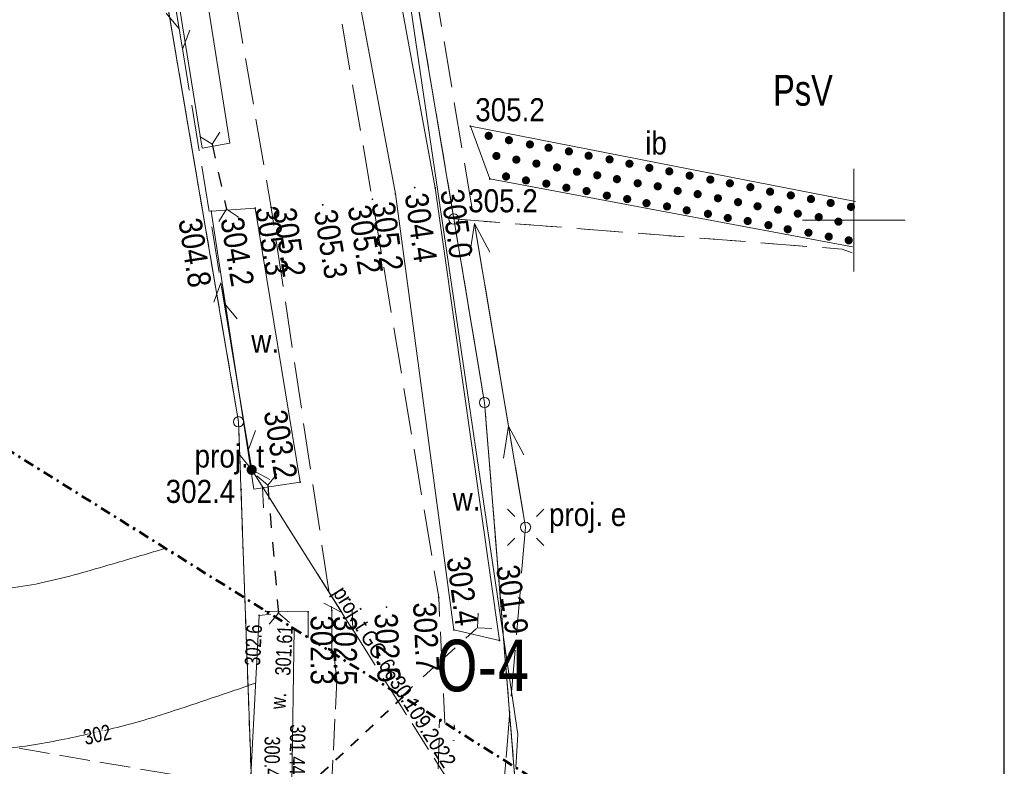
# Model space of a CAD drawing. Header units: metres. Extents: x 8377125 to 8377741, y 5529327 to 5529631.
# Tile 148 of 150: x 8377459 to 8377507, y 5529523 to 5529560. Entities that reach past the tile are written whole.
import ezdxf
from ezdxf.enums import TextEntityAlignment as Align

# ---------------------------------------------------------------- set-up
doc = ezdxf.new("R2010")
doc.units = ezdxf.units.M
doc.header["$MEASUREMENT"] = 0
for name, pattern in [('( Dashdot )', [1.001, 0.5, -0.25, 0.001, -0.25]), ('1.0_0.5', [1.5, 1, -0.5]), ('1.5_0.5', [2, 1.5, -0.5]), ('1.5_0.75', [2.25, 1.5, -0.75]), ('2.25_0.75', [3, 2.25, -0.75]), ('219-1000', [0]), ('BUIB05_02-500', [1, 0.5, -0.5]), ('egkk-1000', [3, 2.25, -0.75]), ('egkk-500', [2, 1.5, -0.5]), ('egug-1000', [1.5, 0.75, -0.75]), ('egug-500', [1, 0.5, -0.5]), ('KTJZ01-500', [2, 1.5, -0.5]), ('otkz_1000', [1.4, 0.7, -0.7])]:
    doc.linetypes.add(name, pattern=pattern)
doc.layers.get('0').update_dxf_attribs({"color": 2})
for name, color, linetype, lineweight in [('!NR otworow', 2, 'Continuous', 5), ('1 500 A2 Ramka', 2, 'Continuous', 0), ('1 500 A2 Ramka (Construction)', 2, 'Continuous', 0), ('202-punkt graniczny', 7, 'Continuous', 0), ('210-oznaczenie konturu użytku gruntowego', 7, 'Continuous', 0), ('217-kontur klasyfikacyjny', 7, 'Continuous', 0), ('218-kontur użytku gruntowego', 7, 'Continuous', 0), ('219-działka ewidencyjna', 7, 'Continuous', 0), ('BUIB05_02', 7, 'Continuous', 0), ('inna budowla', 7, 'Continuous', 0), ('inna budowla-Atr17', 7, 'Continuous', 0), ('jezdnia', 7, 'Continuous', 0), ('KTJZ01', 7, 'Continuous', 0), ('latarnia - ob. projektowany', 7, 'Continuous', 0), ('latarnia - ob. projektowany-Atr17', 7, 'Continuous', 0), ('pikieta naturalna', 7, 'Continuous', 0), ('pikieta naturalna-Atr2', 7, 'Continuous', 0), ('przewód elektroenergetyczny niskiego napięcia - ob. projektowany', 7, 'Continuous', 0), ('przewód telekomunikacyjny napowietrzny - ob. projektowany', 7, 'Continuous', 0), ('przewód telekomunikacyjny napowietrzny - ob. projektowany-Atr1', 7, 'Continuous', 0), ('przewód telekomunikacyjny podziemny', 7, 'Continuous', 0), ('PTRW02', 7, 'Continuous', 0), ('RTPW01', 7, 'Continuous', 0), ('RTPW02', 7, 'Continuous', 0), ('skarpa nieumocniona', 7, 'Continuous', 0), ('słupek telekomunikacyjny - ob. projektowany', 7, 'Continuous', 0), ('słupek telekomunikacyjny - ob. projektowany-Atr17', 7, 'Continuous', 0), ('Wstawianie ramki sekcyjnej z opisem', 7, 'Continuous', 0), ('WWRPH_811', 7, 'Continuous', 0), ('Zakres', 7, 'Continuous', 0)]:
    doc.layers.add(name, color=color, linetype=linetype, lineweight=lineweight)
for name, color, linetype in [('przepust', 7, 'Continuous'), ('rów przydrożny (poligon)', 7, 'Continuous'), ('rów przydrożny (poligon)-Atr17', 7, 'Continuous')]:
    doc.layers.add(name, color=color, linetype=linetype)
doc.styles.get("Standard").update_dxf_attribs({"font": 'Working1250.shx', "width": 0.75})

# ---------------------------------------------------------------- blocks, each defined once
blk = doc.blocks.new('PW01')
at = {"linetype": 'Continuous', "lineweight": 13}
h = blk.add_hatch(color=0, dxfattribs=at)
edge = h.paths.add_edge_path()
edge.add_arc((0, 0), 0.045, 0, 360)
blk = doc.blocks.new('RTPW01')
at = {"layer": 'RTPW01', "linetype": 'Continuous', "lineweight": 13}
h = blk.add_hatch(color=7, dxfattribs=at)
edge = h.paths.add_edge_path()
edge.add_arc((0, 0), 0.0045, 0, 360)
blk = doc.blocks.new('*U23')
at = {"layer": '1 500 A2 Ramka (Construction)', "color": 2, "linetype": 'Continuous', "lineweight": 30}
blk.add_3dface([(-10.1172, -20.5497), (10.1172, -20.5497), (10.1172, 9.1484), (-10.1172, 9.1484)], dxfattribs=at)
blk = doc.blocks.new('*U30')
at = {"layer": 'BUIB05_02', "color": 7, "linetype": 'BUIB05_02-500', "lineweight": 40}
blk.add_line((3.011, 2.84, 150.482), (-2.412, -2.243, 149.916), dxfattribs=at)
at = {"layer": 'BUIB05_02', "color": 7, "linetype": 'Continuous', "lineweight": 40, "extrusion": (-0.726857, -0.686787, 0.001405), "elevation": 3.504, "flags": 128}
blk.add_lwpolyline([(-0.452, -150.487), (-0.027, 149.911), (0.396, -150.487)], dxfattribs=at)
blk = doc.blocks.new('US25')
at = {"linetype": 'Continuous', "lineweight": 0}
h = blk.add_hatch(color=0, dxfattribs=at)
edge = h.paths.add_edge_path()
edge.add_arc((0, 0), 0.2, 0, 360)
blk = doc.blocks.new('IB05')
at = {"color": 0, "linetype": 'Continuous', "lineweight": 13}
for q in [(0.495, 0.495), (0.495, -0.495)]:
    blk.add_line((0, 0), q, dxfattribs=at)
blk = doc.blocks.new('US09')
at = {"linetype": 'Continuous', "lineweight": 0}
h = blk.add_hatch(color=0, dxfattribs=at)
edge = h.paths.add_edge_path()
edge.add_arc((0, 0), 0.25, 0, 360)
blk = doc.blocks.new('SM01')
at = {"color": 0, "linetype": 'Continuous', "lineweight": 13}
for p, q in [((-0.53, 0.531), (-0.883, 0.884)), ((0.531, 0.531), (0.884, 0.884)), ((-0.53, -0.53), (-0.883, -0.883)), ((0.531, -0.53), (0.884, -0.883))]:
    blk.add_line(p, q, dxfattribs=at)
blk.add_circle((0, 0), 0.25, dxfattribs=at)
blk = doc.blocks.new('SUTP')
at = {"color": 0, "linetype": 'Continuous'}
for p, q in [((0, 0), (0.866, 0.5)), ((9.232, 0), (8.366, 0.5)), ((0, 0), (9.232, 0)), ((1.866, -0.5), (1, 0)), ((7.366, -0.5), (8.232, 0))]:
    blk.add_line(p, q, dxfattribs=at)
blk = doc.blocks.new('SUEP1')
at = {"color": 0, "linetype": 'Continuous'}
for p, q in [((5, 0), (3.5, 0.5)), ((15, 0), (13.5, 0.5)), ((0, 0), (5, 0)), ((5, 0), (3.5, -0.5)), ((5, 0), (15, 0)), ((15, 0), (13.5, -0.5))]:
    blk.add_line(p, q, dxfattribs=at)
blk = doc.blocks.new('202')
at = {"color": 0, "linetype": 'Continuous', "lineweight": 0}
blk.add_circle((0, 0), 0.25, dxfattribs=at)

msp = doc.modelspace()

# ---------------------------------------------------------------- linework, layer by layer
at = {"layer": '217-kontur klasyfikacyjny', "color": 3, "linetype": 'egkk-1000', "lineweight": 18, "flags": 128}
for points in [[(8377470.03, 5529540.18), (8377462.147, 5529586.424)], [(8377476.74, 5529572.58), (8377480.52, 5529550.06)], [(8377480.52, 5529550.06), (8377499.43, 5529548.59)], [(8377480.52, 5529550.06), (8377482.01, 5529541.12)], [(8377499.43, 5529548.59), (8377499.923, 5529548.409)], [(8377482.01, 5529541.12), (8377483.441, 5529523.396)], [(8377470.338, 5529531.598), (8377470.03, 5529540.18)]]:
    msp.add_lwpolyline(points, dxfattribs=at)
at = {"layer": '217-kontur klasyfikacyjny', "color": 3, "linetype": 'egkk-500', "lineweight": 13, "flags": 128}
for points in [[(8377470.67, 5529522.33), (8377470.338, 5529531.598)], [(8377470.67, 5529522.33), (8377434.8, 5529528.5)], [(8377483.441, 5529523.396), (8377483.79, 5529519.08)]]:
    msp.add_lwpolyline(points, dxfattribs=at)
at = {"layer": '218-kontur użytku gruntowego', "color": 3, "linetype": 'egug-1000', "lineweight": 18, "flags": 128}
for points in [[(8377462.147, 5529586.424), (8377470.03, 5529540.18)], [(8377480.52, 5529550.06), (8377476.74, 5529572.58)], [(8377482.01, 5529541.12), (8377480.52, 5529550.06)], [(8377480.52, 5529550.06), (8377499.43, 5529548.59)], [(8377499.43, 5529548.59), (8377499.923, 5529548.409)], [(8377483.441, 5529523.396), (8377482.01, 5529541.12)], [(8377470.03, 5529540.18), (8377470.338, 5529531.598)]]:
    msp.add_lwpolyline(points, dxfattribs=at)
at = {"layer": '218-kontur użytku gruntowego', "color": 3, "linetype": 'egug-500', "lineweight": 13, "flags": 128}
for points in [[(8377470.338, 5529531.598), (8377470.67, 5529522.33)], [(8377470.67, 5529522.33), (8377470.338, 5529531.598)], [(8377483.79, 5529519.08), (8377483.441, 5529523.396)], [(8377483.441, 5529523.396), (8377483.79, 5529519.08)]]:
    msp.add_lwpolyline(points, dxfattribs=at)
at = {"layer": '219-działka ewidencyjna', "color": 7, "linetype": '219-1000', "lineweight": 18, "flags": 128}
for points in [[(8377470.03, 5529540.18), (8377462.147, 5529586.424)], [(8377480.52, 5529550.06), (8377476.74, 5529572.58)], [(8377482.01, 5529541.12), (8377480.52, 5529550.06)], [(8377483.441, 5529523.396), (8377482.01, 5529541.12)], [(8377470.338, 5529531.598), (8377470.03, 5529540.18)]]:
    msp.add_lwpolyline(points, dxfattribs=at)
at = {"layer": '219-działka ewidencyjna', "color": 7, "linetype": 'Continuous', "lineweight": 13, "flags": 128}
for points in [[(8377470.67, 5529522.33), (8377470.338, 5529531.598)], [(8377483.79, 5529519.08), (8377483.441, 5529523.396)]]:
    msp.add_lwpolyline(points, dxfattribs=at)
at = {"layer": 'inna budowla', "color": 7, "linetype": 'Continuous', "lineweight": 18, "flags": 128}
msp.add_lwpolyline([(8377499.941, 5529548.706), (8377491.09, 5529550.36), (8377482.27, 5529552.01), (8377481.32, 5529554.58), (8377491.19, 5529552.65), (8377500.075, 5529550.911)], dxfattribs=at)
at = {"layer": 'jezdnia', "color": 7, "linetype": '2.25_0.75', "lineweight": 18, "flags": 128}
for points in [[(8377474.57, 5529528.949), (8377474.57, 5529530.99), (8377471.62, 5529550.62), (8377466.01, 5529583.11), (8377465.636, 5529586.311)], [(8377470.479, 5529586.154), (8377470.75, 5529584.35), (8377471.82, 5529578.31), (8377476.55, 5529551.02), (8377479.78, 5529531.63), (8377480.078, 5529525.502)]]:
    msp.add_lwpolyline(points, dxfattribs=at)
at = {"layer": 'przepust', "color": 7, "linetype": 'otkz_1000', "lineweight": 25, "flags": 128}
for points in [[(8377468.74, 5529553.7), (8377469.44, 5529550.53)], [(8377471.45, 5529537.1), (8377471.97, 5529530.86)], [(8377477.993, 5529526.807), (8377481.67, 5529530.15)]]:
    msp.add_lwpolyline(points, dxfattribs=at)
at = {"layer": 'przewód elektroenergetyczny niskiego napięcia - ob. projektowany', "color": 1, "linetype": '2.25_0.75', "lineweight": 18, "flags": 128}
for points in [[(8377477.06, 5529576.45), (8377484.01, 5529535.04)], [(8377484.01, 5529535.04), (8377483.044, 5529523.645)]]:
    msp.add_lwpolyline(points, dxfattribs=at)
at = {"layer": 'przewód telekomunikacyjny napowietrzny - ob. projektowany', "color": 30, "linetype": '2.25_0.75', "lineweight": 18, "flags": 128}
for points in [[(8377465.8, 5529567.44), (8377470.67, 5529537.84)], [(8377470.67, 5529537.84), (8377477.416, 5529527.168)]]:
    msp.add_lwpolyline(points, dxfattribs=at)
at = {"layer": 'przewód telekomunikacyjny podziemny', "color": 30, "linetype": 'Continuous', "lineweight": 18, "flags": 128}
msp.add_lwpolyline([(8377483.539, 5529523.335), (8377483.64, 5529524.94), (8377475.51, 5529580.07)], dxfattribs=at)
at = {"layer": 'rów przydrożny (poligon)', "color": 7, "linetype": 'Continuous', "lineweight": 18, "flags": 128}
for points in [[(8377464.369, 5529586.352), (8377464.86, 5529583.04), (8377465.76, 5529578.15), (8377469.61, 5529553.75), (8377468.26, 5529553.51), (8377464.29, 5529578.17), (8377463.48, 5529582.78), (8377462.947, 5529586.398)], [(8377471.374, 5529530.95), (8377473.42, 5529530.92), (8377473.421, 5529529.668)]]:
    msp.add_lwpolyline(points, dxfattribs=at)
for points in [[(8377472.61, 5529578.37), (8377474.63, 5529578.65), (8377479.61, 5529551.57), (8377482.74, 5529529.53), (8377480.52, 5529530.04), (8377477.67, 5529551.28)], [(8377468.7, 5529550.44), (8377470.84, 5529550.59), (8377473.03, 5529537.24), (8377470.77, 5529536.9)]]:
    msp.add_lwpolyline(points, close=True, dxfattribs=at)
at = {"layer": 'skarpa nieumocniona', "color": 7, "linetype": '1.5_0.75', "lineweight": 18, "flags": 128}
msp.add_lwpolyline([(8377480.516, 5529525.228), (8377480.53, 5529525.42), (8377480.559, 5529525.2)], dxfattribs=at)
at = {"layer": 'skarpa nieumocniona', "color": 7, "linetype": '1.0_0.5', "lineweight": 13, "flags": 128}
msp.add_lwpolyline([(8377480.47, 5529524.65), (8377480.55, 5529524.64)], dxfattribs=at)
at = {"layer": 'Wstawianie ramki sekcyjnej z opisem', "color": 7}
for p, q in [((8377500, 5529547.5), (8377500, 5529552.5)), ((8377500, 5529547.5), (8377500, 5529552.5)), ((8377497.5, 5529550), (8377502.5, 5529550)), ((8377497.5, 5529550), (8377502.5, 5529550))]:
    msp.add_line(p, q, dxfattribs=at)
at = {"layer": 'WWRPH_811', "color": 34, "linetype": 'Continuous', "lineweight": 13}
for points, knots in [([(8377434.902, 5529531.486, 303), (8377434.91, 5529531.491, 303), (8377434.919, 5529531.497, 303), (8377434.927, 5529531.502, 303), (8377435.381, 5529531.791, 303), (8377435.869, 5529532.012, 303), (8377436.375, 5529532.211, 303), (8377436.628, 5529532.311, 303), (8377436.887, 5529532.378, 303), (8377437.154, 5529532.421, 303), (8377437.418, 5529532.463, 303), (8377437.681, 5529532.5, 303), (8377437.947, 5529532.501, 303), (8377439.565, 5529532.508, 303), (8377441.183, 5529532.505, 303), (8377442.8, 5529532.466, 303), (8377444.418, 5529532.427, 303), (8377446.036, 5529532.395, 303), (8377447.653, 5529532.339, 303), (8377448.466, 5529532.311, 303), (8377449.279, 5529532.279, 303), (8377450.091, 5529532.243, 303), (8377450.904, 5529532.207, 303), (8377451.716, 5529532.16, 303), (8377452.529, 5529532.123, 303), (8377453.748, 5529532.068, 303), (8377454.966, 5529532.019, 303), (8377456.186, 5529531.993, 303), (8377456.389, 5529531.989, 303), (8377456.592, 5529531.988, 303), (8377456.795, 5529531.987, 303), (8377456.998, 5529531.985, 303), (8377457.201, 5529531.985, 303), (8377457.404, 5529531.986, 303), (8377457.97, 5529531.989, 303), (8377458.534, 5529532.035, 303), (8377459.097, 5529532.107, 303), (8377459.662, 5529532.178, 303), (8377460.22, 5529532.279, 303), (8377460.774, 5529532.411, 303), (8377461.331, 5529532.542, 303), (8377461.886, 5529532.675, 303), (8377462.436, 5529532.833, 303), (8377462.984, 5529532.991, 303), (8377463.532, 5529533.148, 303), (8377464.079, 5529533.309, 303), (8377464.878, 5529533.545, 303), (8377465.676, 5529533.78, 303), (8377466.474, 5529534.016, 303)], [0, 0, 0, 0, 0.000936, 0.000936, 0.000936, 0.051257, 0.051257, 0.051257, 0.076429, 0.076429, 0.076429, 0.101314, 0.101314, 0.101314, 0.252812, 0.252812, 0.252812, 0.404349, 0.404349, 0.404349, 0.480511, 0.480511, 0.480511, 0.556705, 0.556705, 0.556705, 0.670906, 0.670906, 0.670906, 0.689925, 0.689925, 0.689925, 0.708941, 0.708941, 0.708941, 0.761908, 0.761908, 0.761908, 0.81513, 0.81513, 0.81513, 0.86864, 0.86864, 0.86864, 0.922056, 0.922056, 0.922056, 1, 1, 1, 1]), ([(8377448.454, 5529524.903, 302), (8377448.463, 5529524.901, 302), (8377448.473, 5529524.898, 302), (8377448.483, 5529524.895, 302), (8377448.974, 5529524.75, 302), (8377449.474, 5529524.638, 302), (8377449.978, 5529524.54, 302), (8377450.484, 5529524.441, 302), (8377450.993, 5529524.369, 302), (8377451.505, 5529524.319, 302), (8377452.019, 5529524.27, 302), (8377452.532, 5529524.224, 302), (8377453.046, 5529524.196, 302), (8377453.303, 5529524.183, 302), (8377453.56, 5529524.17, 302), (8377453.816, 5529524.16, 302), (8377454.072, 5529524.149, 302), (8377454.328, 5529524.141, 302), (8377454.583, 5529524.133, 302), (8377455.102, 5529524.118, 302), (8377455.621, 5529524.117, 302), (8377456.14, 5529524.121, 302), (8377456.66, 5529524.125, 302), (8377457.18, 5529524.15, 302), (8377457.7, 5529524.183, 302), (8377458.221, 5529524.217, 302), (8377458.74, 5529524.264, 302), (8377459.258, 5529524.332, 302), (8377459.779, 5529524.4, 302), (8377460.296, 5529524.479, 302), (8377460.812, 5529524.577, 302), (8377461.307, 5529524.671, 302), (8377461.8, 5529524.769, 302), (8377462.292, 5529524.875, 302), (8377462.781, 5529524.98, 302), (8377463.268, 5529525.09, 302), (8377463.755, 5529525.206, 302), (8377464.24, 5529525.322, 302), (8377464.722, 5529525.447, 302), (8377465.202, 5529525.583, 302), (8377465.683, 5529525.72, 302), (8377466.161, 5529525.864, 302), (8377466.635, 5529526.021, 302), (8377468.047, 5529526.487, 302), (8377469.457, 5529526.954, 302), (8377470.858, 5529527.451, 302)], [0, 0, 0, 0, 0.001309, 0.001309, 0.001309, 0.068404, 0.068404, 0.068404, 0.135742, 0.135742, 0.135742, 0.203207, 0.203207, 0.203207, 0.236859, 0.236859, 0.236859, 0.270357, 0.270357, 0.270357, 0.338291, 0.338291, 0.338291, 0.406416, 0.406416, 0.406416, 0.474751, 0.474751, 0.474751, 0.543397, 0.543397, 0.543397, 0.609286, 0.609286, 0.609286, 0.67475, 0.67475, 0.67475, 0.740029, 0.740029, 0.740029, 0.805422, 0.805422, 0.805422, 1, 1, 1, 1])]:
    msp.add_open_spline(points, degree=3, knots=knots, dxfattribs=at)

# ---------------------------------------------------------------- block references
at = {"layer": '202-punkt graniczny', "color": 7, "linetype": 'Continuous', "lineweight": 18}
for p in [(8377480.52, 5529550.06), (8377482.01, 5529541.12), (8377470.03, 5529540.18)]:
    msp.add_blockref('202', p, dxfattribs=at)
at = {"layer": 'BUIB05_02', "color": 7, "linetype": 'Continuous', "lineweight": 40}
msp.add_blockref('*U30', (8377475.031, 5529523.936, 150.482), dxfattribs=at)
at = {"layer": 'inna budowla', "color": 7, "linetype": 'Continuous', "lineweight": 18}
for p, rotation in [((8377482.21, 5529554.11), 348.197), ((8377483.2, 5529553.9), 350.451), ((8377484.22, 5529553.69), 352.4049999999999), ((8377485.13, 5529553.53), 349.624), ((8377486.12, 5529553.35), 351.093), ((8377482.59, 5529553.13), 348.559), ((8377483.56, 5529552.95), 349.114), ((8377487.08, 5529553.14), 347.604), ((8377488.1, 5529552.96), 350.3399999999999), ((8377484.54, 5529552.76), 348.805), ((8377485.54, 5529552.57), 346.464), ((8377489.07, 5529552.75), 350.326), ((8377490.04, 5529552.55), 347.681), ((8377491.01, 5529552.38), 347.038), ((8377483.06, 5529552.13), 349.4610000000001), ((8377484.03, 5529551.94), 348.4859999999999), ((8377486.51, 5529552.36), 348.4859999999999), ((8377487.5, 5529552.19), 349.695), ((8377488.46, 5529552), 345.774), ((8377492, 5529552.17), 347.7989999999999), ((8377493.01, 5529551.98), 349.963), ((8377485.02, 5529551.78), 350.073), ((8377486, 5529551.58), 350.706), ((8377489.47, 5529551.8), 346.759), ((8377490.45, 5529551.65), 349.8750000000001), ((8377491.42, 5529551.43), 347.005), ((8377493.96, 5529551.8), 346.827), ((8377494.96, 5529551.61), 346.551), ((8377486.98, 5529551.42), 351.0269999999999), ((8377487.97, 5529551.2), 350.537), ((8377488.96, 5529551.03), 351.347), ((8377492.39, 5529551.27), 345.3430000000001), ((8377493.38, 5529551.07), 347.56), ((8377495.92, 5529551.39), 349.508), ((8377496.93, 5529551.21), 348.111), ((8377497.91, 5529551.03), 349.418), ((8377489.9, 5529550.83), 348.197), ((8377490.9, 5529550.67), 349.011), ((8377491.86, 5529550.48), 350.293), ((8377494.36, 5529550.88), 345.593), ((8377495.31, 5529550.68), 345.284), ((8377496.31, 5529550.51), 344.899), ((8377498.87, 5529550.84), 347.357), ((8377499.86, 5529550.65), 347.386), ((8377492.89, 5529550.31), 347.412), ((8377493.86, 5529550.11), 351.1190000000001), ((8377497.27, 5529550.32), 344.931), ((8377498.29, 5529550.15), 343.855), ((8377494.83, 5529549.96), 349.7959999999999), ((8377495.84, 5529549.76), 350.754), ((8377496.78, 5529549.56), 347.7989999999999), ((8377499.25, 5529549.93), 349.066), ((8377497.79, 5529549.39), 347.644), ((8377498.78, 5529549.2), 347.391), ((8377499.75, 5529549.02), 347.9379999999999)]:
    msp.add_blockref('US25', p, dxfattribs=dict(at, rotation=rotation))
at = {"layer": 'latarnia - ob. projektowany', "color": 7, "linetype": 'Continuous', "lineweight": 18}
msp.add_blockref('SM01', (8377484.01, 5529535.04), dxfattribs=at)
at = {"layer": 'pikieta naturalna', "color": 7, "linetype": 'Continuous', "lineweight": 13}
for p in [(8377481.32, 5529554.58), (8377482.27, 5529552.01), (8377477.67, 5529551.28), (8377478.61, 5529551.59), (8377479.61, 5529551.57), (8377474.13, 5529550.75), (8377476.55, 5529551.02), (8377468.7, 5529550.44), (8377469.44, 5529550.53), (8377470.84, 5529550.59), (8377471.62, 5529550.62), (8377473.03, 5529537.24), (8377470.16, 5529536.89), (8377479.78, 5529531.63), (8377474.57, 5529530.99), (8377477.24, 5529531.15), (8377471.35, 5529530.95), (8377471.35, 5529530.95), (8377471.97, 5529530.86), (8377473.42, 5529530.92), (8377480.52, 5529530.04), (8377482.74, 5529529.53)]:
    msp.add_blockref('PW01', p, dxfattribs=at)
at = {"layer": 'przepust', "color": 7, "linetype": 'Continuous', "lineweight": 25}
for p, rotation in [((8377468.74, 5529553.7), 102.452), ((8377469.44, 5529550.53), 282.452), ((8377471.45, 5529537.1), 94.764), ((8377471.97, 5529530.86), 274.764), ((8377481.67, 5529530.15), 42.27700000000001)]:
    msp.add_blockref('IB05', p, dxfattribs=dict(at, rotation=rotation))
at = {"layer": 'przewód elektroenergetyczny niskiego napięcia - ob. projektowany', "color": 1, "linetype": 'Continuous', "lineweight": 18, "rotation": 99.527}
msp.add_blockref('SUEP1', (8377484.01, 5529535.04), dxfattribs=at)
at = {"layer": 'przewód telekomunikacyjny napowietrzny - ob. projektowany', "color": 30, "linetype": 'Continuous', "lineweight": 18}
for p, rotation in [((8377465.8, 5529567.44), 279.343), ((8377470.67, 5529537.84), 99.34299999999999), ((8377470.67, 5529537.84), 302.297)]:
    msp.add_blockref('SUTP', p, dxfattribs=dict(at, rotation=rotation))
at = {"layer": 'RTPW01', "color": 7, "linetype": 'Continuous', "lineweight": 13, "xscale": 10, "yscale": 10}
msp.add_blockref('RTPW01', (8377471.03, 5529530.75, 302.59), dxfattribs=at)
at = {"layer": 'słupek telekomunikacyjny - ob. projektowany', "color": 30, "linetype": 'Continuous', "lineweight": 18}
msp.add_blockref('US09', (8377470.67, 5529537.84), dxfattribs=at)

# ---------------------------------------------------------------- texts
at = {"layer": '!NR otworow', "color": 0, "linetype": 'Continuous', "insert": (8377479.657, 5529529.559), "char_height": 2.5, "width": 1.30069, "attachment_point": 1}
msp.add_mtext('{\\fVerdana|b0|i0|c238|p34;\\C5;O-4}', dxfattribs=at)
at = {"layer": '210-oznaczenie konturu użytku gruntowego', "color": 3, "linetype": 'Continuous', "lineweight": 18, "width": 0.79}
msp.add_text('PsV', height=1.5, dxfattribs=at).set_placement((8377496.07, 5529555.58))
at = {"layer": 'inna budowla-Atr17', "color": 7, "width": 0.9}
msp.add_text('ib', height=1.125, dxfattribs=at).set_placement((8377489.84, 5529553.2))
at = {"layer": 'latarnia - ob. projektowany-Atr17', "color": 7, "width": 0.9}
msp.add_text('proj. e', height=1.125, dxfattribs=at).set_placement((8377485.15, 5529535.1))
at = {"layer": 'pikieta naturalna-Atr2', "color": 7, "width": 0.9}
msp.add_text('305.2', height=1.125, dxfattribs=at).set_placement((8377481.56, 5529554.82))
for s, rotation, p in [('304.4', 278.083, (8377478.68, 5529551.32)), ('305.3', 279.457, (8377474.25, 5529550.51)), ('304.2', 279.316, (8377469.7, 5529550.14)), ('302.6', 272.784, (8377477.21, 5529530.86))]:
    msp.add_text(s, height=1.125, rotation=rotation, dxfattribs=at).set_placement(p, align=Align.MIDDLE_LEFT)
for s, rotation, p in [('305.0', 278.083, (8377479.86, 5529551.43)), ('305.3', 279.316, (8377470.83, 5529550.58)), ('305.2', 278.546, (8377471.7, 5529550.52)), ('302.3', 270.061, (8377473.54, 5529530.75)), ('302.5', 269.999, (8377474.67, 5529530.72))]:
    msp.add_text(s, height=1.125, rotation=rotation, dxfattribs=at).set_placement(p)
msp.add_text('305.2', height=1.125, dxfattribs=at).set_placement((8377482.91, 5529551.51), align=Align.TOP_CENTER)
for s, rotation, p in [('305.2', 279.457, (8377476.45, 5529550.82)), ('305.2', 277.642, (8377477.62, 5529550.97)), ('304.8', 278.692, (8377468.21, 5529550.18)), ('302.7', 272.784, (8377479.65, 5529531.42))]:
    msp.add_text(s, height=1.125, rotation=rotation, dxfattribs=at).set_placement(p, align=Align.TOP_LEFT)
msp.add_text('303.2', height=1.125, rotation=279.316, dxfattribs=at).set_placement((8377472.91, 5529537.49), align=Align.TOP_RIGHT)
msp.add_text('302.4', height=1.125, dxfattribs=at).set_placement((8377469.87, 5529536.79), align=Align.MIDDLE_RIGHT)
for s, rotation, p in [('302.4', 277.642, (8377480.61, 5529530.18)), ('301.9', 278.083, (8377483.05, 5529529.77))]:
    msp.add_text(s, height=1.125, rotation=rotation, dxfattribs=at).set_placement(p, align=Align.RIGHT)
at = {"layer": 'przewód telekomunikacyjny napowietrzny - ob. projektowany-Atr1', "color": 30, "width": 0.9}
msp.add_text('proj. t GG.6630.109.2022', height=0.75, rotation=302.297, dxfattribs=at).set_placement((8377474.913, 5529532.054), align=Align.MIDDLE_LEFT)
at = {"layer": 'PTRW02', "color": 7, "linetype": 'Continuous', "lineweight": 13, "insert": (8377472.315, 5529526.166, 301.614), "char_height": 0.75, "attachment_point": 7, "rotation": 87.0271, "line_spacing_factor": 0.6}
msp.add_mtext('\\FWORKING_1250;\\H1x;\\W0.8;w.', dxfattribs=at)
at = {"layer": 'RTPW01', "color": 7, "linetype": 'Continuous', "lineweight": 13, "insert": (8377471.086, 5529528.279, 302.59), "char_height": 0.75, "attachment_point": 7, "rotation": 87.0271, "line_spacing_factor": 0.6}
msp.add_mtext('\\FWORKING_1250;\\H1x;\\W0.8;302.6', dxfattribs=at)
at = {"layer": 'RTPW02', "color": 7, "linetype": 'Continuous', "lineweight": 13, "char_height": 0.75, "attachment_point": 7, "line_spacing_factor": 0.6}
for s, insert, rotation in [('\\FWORKING_1250;\\H1x;\\W0.8;301.61', (8377472.562, 5529527.795, 301.61), 87.0271), ('\\FWORKING_1250;\\H1x;\\W0.8;301.44', (8377472.533, 5529525.448, 301.437), 269.2318), ('\\FWORKING_1250;\\H1x;\\W0.8;300.40', (8377471.293, 5529524.863, 300.4), 269.2318)]:
    msp.add_mtext(s, dxfattribs=dict(at, insert=insert, rotation=rotation))
at = {"layer": 'rów przydrożny (poligon)-Atr17', "color": 7, "width": 0.9}
for p in [(8377470.65, 5529543.54), (8377480.46, 5529535.85)]:
    msp.add_text('w.', height=1.125, dxfattribs=at).set_placement(p)
at = {"layer": 'słupek telekomunikacyjny - ob. projektowany-Atr17', "color": 30, "width": 0.9}
msp.add_text('proj. t', height=1.125, dxfattribs=at).set_placement((8377467.89, 5529537.95))

# ---------------------------------------------------------------- next in the draw order: texts
at = {"layer": 'WWRPH_811', "color": 34, "linetype": 'Continuous', "lineweight": 13, "insert": (8377463.147, 5529524.937, 302), "char_height": 0.75, "attachment_point": 5, "rotation": 13.0643, "line_spacing_factor": 0.6, "bg_fill": 3, "box_fill_scale": 0.666667, "bg_fill_color": 255, "bg_fill_transparency": 0}
msp.add_mtext('\\FWORKING_1250;\\H1x;\\W0.8;302', dxfattribs=at)

# ---------------------------------------------------------------- next in the draw order: linework, layer by layer
at = {"layer": 'KTJZ01', "color": 7, "linetype": 'KTJZ01-500', "lineweight": 13}
for points in [[(8377314.959, 5529543.861, 283.194), (8377319.33, 5529539.78, 283.86), (8377338.668, 5529527.083, 285.942), (8377348.754, 5529521.741, 286.957), (8377359.879, 5529515.876, 287.98), (8377367.307, 5529512.208, 288.606), (8377370.445, 5529511.09, 288.757), (8377375.045, 5529509.037, 288.985), (8377380.025, 5529506.56, 289.213), (8377386.139, 5529503.373, 289.555), (8377391.309, 5529500.553, 289.788), (8377399.808, 5529496.663, 290.165), (8377411.862, 5529493.138, 291.002), (8377419.006, 5529491.933, 291.668), (8377429.685, 5529491.167, 292.904), (8377440.92, 5529491.695, 294.262), (8377456.048, 5529494.714, 296.262), (8377465.548, 5529500.847, 298.076), (8377470.455, 5529506.719, 299.175), (8377471.744, 5529509.333, 299.581), (8377473.741, 5529515.304, 300.516), (8377474.454, 5529520.195, 301.263), (8377474.815, 5529527.608, 302.245), (8377474.678, 5529528.881, 302.408)], [(8377411.127, 5529488.308, 291.088), (8377418.327, 5529487, 291.483), (8377422.878, 5529486.537, 292.025), (8377429.599, 5529486.166, 292.924), (8377442.314, 5529486.705, 294.424), (8377458.464, 5529490.147, 296.528), (8377469.401, 5529497.252, 298.34), (8377474.492, 5529503.23, 299.271), (8377476.481, 5529506.888, 299.821), (8377478.602, 5529512.537, 300.545), (8377479.656, 5529519.272, 301.431), (8377479.817, 5529525.665, 302.132)]]:
    msp.add_polyline3d(points, dxfattribs=at)
at = {"layer": 'przewód elektroenergetyczny niskiego napięcia - ob. projektowany', "color": 1, "linetype": '1.5_0.5', "lineweight": 13, "flags": 128}
msp.add_lwpolyline([(8377483.044, 5529523.645), (8377480.46, 5529493.18), (8377440.11, 5529481.49), (8377399.05, 5529490.32), (8377360.65, 5529507.31), (8377330.78, 5529536.88), (8377315.706, 5529546.658)], dxfattribs=at)
at = {"layer": 'przewód telekomunikacyjny napowietrzny - ob. projektowany', "color": 30, "linetype": '1.5_0.5', "lineweight": 13, "flags": 128}
msp.add_lwpolyline([(8377477.416, 5529527.168), (8377481.89, 5529520.09), (8377477.31, 5529500.26), (8377460.87, 5529487.91), (8377428.53, 5529482.6), (8377391.93, 5529490.94), (8377363.41, 5529465.03), (8377404.484, 5529452.702)], dxfattribs=at)
at = {"layer": 'PTRW02', "color": 7, "linetype": 'Continuous', "lineweight": 13}
for points in [[(8377471.598, 5529530.809, 302.616), (8377471.029, 5529530.751, 302.595), (8377470.3, 5529516.714, 300.633), (8377468.41, 5529509.97, 299.38), (8377463.402, 5529503.466, 298.034), (8377457.077, 5529498.706, 296.852), (8377451.13, 5529495.93, 295.75), (8377434.695, 5529494.454, 292.732), (8377424.673, 5529494.504, 291.686), (8377414.62, 5529495.96, 291.39), (8377406.629, 5529497.945, 290.933), (8377397.57, 5529500.64, 290.8), (8377387.863, 5529505.241, 290.488), (8377376.019, 5529511.098, 289.841), (8377368.353, 5529515.208, 289.708), (8377360.707, 5529519.732, 288.425), (8377350.04, 5529524.56, 286.7), (8377345.944, 5529526.69, 285.312), (8377321.13, 5529541.74, 283.55), (8377315.793, 5529546.793, 282.975)], [(8377314.586, 5529544.931, 282.927), (8377319.72, 5529540.22, 283.7), (8377339.017, 5529527.768, 285.789), (8377348.042, 5529522.984, 286.692), (8377360.087, 5529517.82, 287.681), (8377367.258, 5529513.449, 288.626), (8377375.372, 5529509.543, 288.89), (8377386.892, 5529503.614, 289.464), (8377397.271, 5529498.67, 289.868), (8377405.629, 5529495.371, 290.414), (8377414.41, 5529493.3, 291.13), (8377423.745, 5529492.023, 292.146), (8377435.58, 5529491.83, 293.55), (8377452.18, 5529494.03, 295.73), (8377458.79, 5529496.856, 296.775), (8377465.144, 5529501.717, 298.029), (8377470.81, 5529509.19, 299.41), (8377473.021, 5529515.666, 300.461), (8377472.658, 5529520.828, 301.263), (8377472.63, 5529522.5, 301.44), (8377472.732, 5529530.099, 302.539)]]:
    msp.add_polyline3d(points, dxfattribs=at)
at = {"layer": 'Zakres', "color": 6, "linetype": '( Dashdot )', "lineweight": 30, "flags": 128}
msp.add_lwpolyline([(8377414.4, 5529558.8), (8377394.3, 5529564.5), (8377346.87, 5529583.91), (8377326.07, 5529562.66), (8377310.46, 5529538.56), (8377343.66, 5529517.57), (8377333.09, 5529491.89), (8377329.3, 5529460.2), (8377330.8, 5529443.4), (8377348.2, 5529439), (8377375.5, 5529435.3), (8377396.8, 5529436.1), (8377403.2, 5529449.8), (8377410.9, 5529467.2), (8377414.6, 5529472.3), (8377421.3, 5529475), (8377476.8, 5529477.8), (8377486.8, 5529489.1), (8377494.3, 5529516.6), (8377447.04, 5529546.18), (8377414.4, 5529558.8)], close=True, dxfattribs=at)
at = {"layer": 'Zakres', "color": 6, "linetype": '( Dashdot )', "lineweight": 60, "flags": 128}
msp.add_lwpolyline([(8377414.4, 5529558.8), (8377394.3, 5529564.5), (8377346.87, 5529583.91), (8377326.07, 5529562.66), (8377310.46, 5529538.56), (8377343.66, 5529517.57), (8377333.09, 5529491.89), (8377329.3, 5529460.2), (8377330.8, 5529443.4), (8377348.2, 5529439), (8377375.5, 5529435.3), (8377396.8, 5529436.1), (8377403.2, 5529449.8), (8377410.9, 5529467.2), (8377414.6, 5529472.3), (8377421.3, 5529475), (8377476.8, 5529477.8), (8377486.8, 5529489.1), (8377494.3, 5529516.6), (8377447.04, 5529546.18), (8377414.4, 5529558.8)], close=True, dxfattribs=at)

# ---------------------------------------------------------------- next in the draw order: block references
at = {"layer": '1 500 A2 Ramka', "color": 2, "linetype": 'Continuous', "lineweight": 30, "xscale": 10, "yscale": 10, "zscale": 10, "rotation": 90}
msp.add_blockref('*U23', (8377301.832, 5529509.982), dxfattribs=at)

doc.saveas('drawing.dxf')
